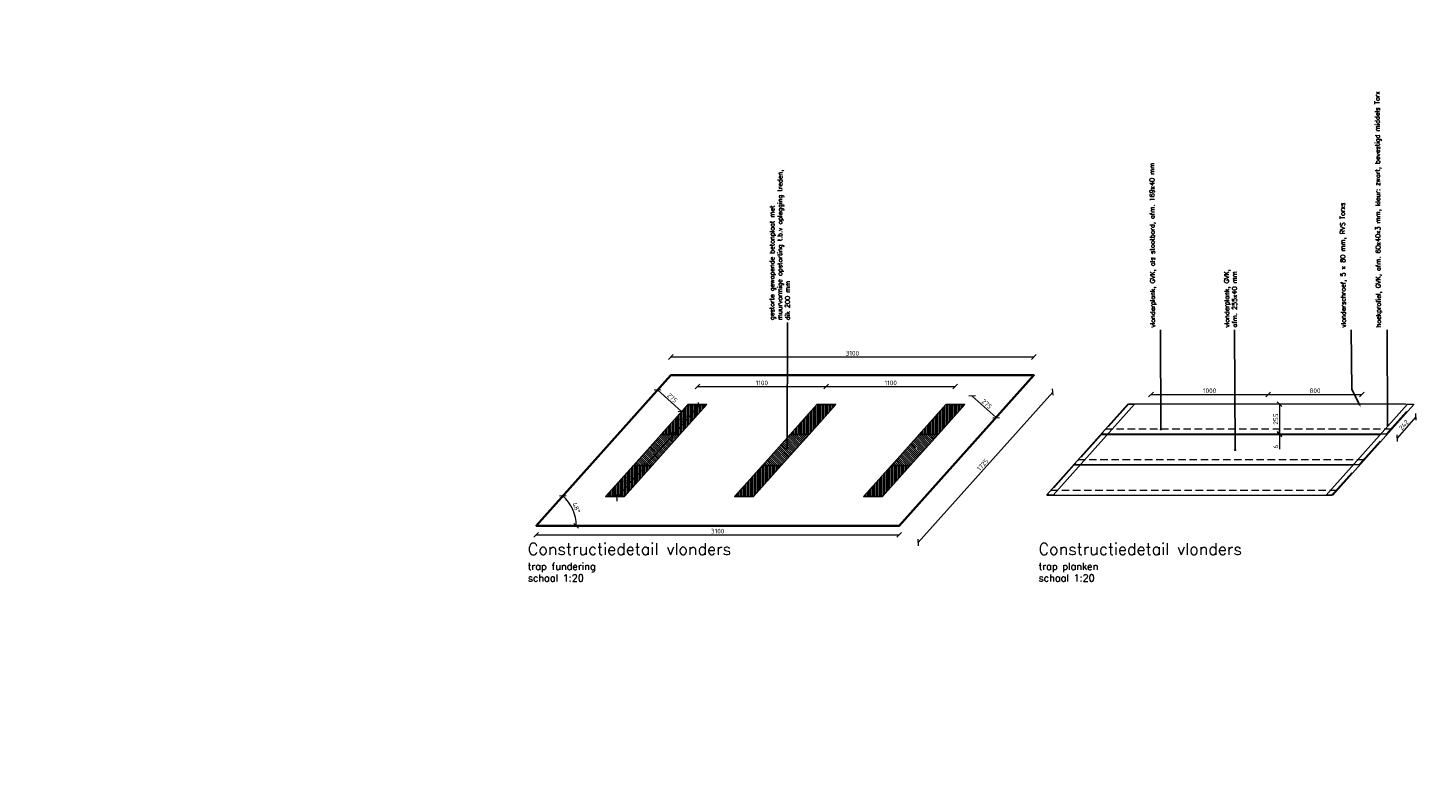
# Model space of a CAD drawing. Header units: metres. Extents: x -95462 to 707558, y 0 to 358316.
# Tile 25 of 50: x 194331 to 206184, y 213623 to 220073. Entities that reach past the tile are written whole.
import ezdxf
from ezdxf import colors
from ezdxf.entities.mleader import LeaderData, LeaderLine
from ezdxf.math import Vec2, Vec3

# ---------------------------------------------------------------- set-up
doc = ezdxf.new("R2010")
doc.units = ezdxf.units.M
doc.header["$LTSCALE"] = 20
doc.linetypes.add('HIDDEN2', pattern=[4.7625, 3.175, -1.5875])
for name, color, linetype, lineweight in [('B-WE-VH-VERHARDING_HALFVERHARDING-G', 253, 'Continuous', 18), ('N-WE-BC-BETONVORM_OPLEGGING-G', 3, 'Continuous', 25), ('N-WE-BC-BETONVORM_VLOERPLAAT-G', 50, 'Continuous', 35), ('N-WE-HC-HOUTVORM-G', 30, 'Continuous', 18), ('X-XX-AL-AANPIJLING-M', 7, 'Continuous', 18), ('X-XX-AL-M', 7, 'Continuous', 18)]:
    doc.layers.add(name, color=color, linetype=linetype, lineweight=lineweight)
doc.layers.add('tt00_tekst', color=7, linetype='Continuous')
doc.styles.add('NLCS-ISO', font='NLCS-ISO.ttf')
doc.styles.add('ROMANS', font='romans.shx')
doc.dimstyles.new('NLCS RODOR-DIM-020mm', dxfattribs={"dimscale": 20, "dimtxt": 2, "dimasz": 2, "dimexe": 1.25, "dimexo": 0.625, "dimtad": 1, "dimdec": 0, "dimzin": 1, "dimdsep": 46, "dimtxsty": 'NLCS-ISO', "dimblk": 'OBLIQUE', "dimcen": 0, "dimse1": 1, "dimse2": 1, "dimclrd": 256, "dimclre": 1, "dimclrt": 256, "dimadec": 0, "dimazin": 0, "dimtfac": 1, "dimtdec": 0, "dimtmove": 0, "dimatfit": 0, "dimfxl": 1, "dimtolj": 1, "dimtzin": 0, "dimlwd": -1, "dimlwe": -1, "dimarcsym": 0})
doc.dimstyles.new('NLCS RODOR-DIM-020mm$0', dxfattribs={"dimscale": 20, "dimtxt": 2, "dimasz": 2, "dimexe": 1.25, "dimexo": 0.625, "dimtad": 1, "dimdec": 0, "dimzin": 1, "dimdsep": 46, "dimtxsty": 'NLCS-ISO', "dimblk": 'OBLIQUE', "dimcen": 0, "dimse1": 1, "dimse2": 1, "dimclrd": 256, "dimclre": 1, "dimclrt": 256, "dimadec": 0, "dimazin": 0, "dimtfac": 1, "dimtdec": 0, "dimtmove": 0, "dimatfit": 0, "dimfxl": 1, "dimtolj": 1, "dimtzin": 0, "dimlwd": -1, "dimlwe": -1, "dimarcsym": 0})
pattern_1 = [(90, (0, 0), (-12.5, 0), [])]
pattern_2 = [(135, (0, 0), (-8.83883476, -8.83883476), [])]
pattern_3 = [(90, (1101.306, 0), (-12.5, 0), [])]

# ---------------------------------------------------------------- blocks, each defined once
blk = doc.blocks.new('_Oblique')
at = {"color": 0, "linetype": 'ByBlock', "lineweight": -2}
blk.add_line((-0.5, -0.5), (0.5, 0.5), dxfattribs=at)
blk = doc.blocks.new('*D417')
at = {"layer": 'Defpoints', "color": 0, "transparency": 16777216}
for p in [(198672, 215821), (201771, 215821), (201771, 215743)]:
    blk.add_point(p, dxfattribs=at)
at = {"layer": 'X-XX-AL-M', "transparency": 16777216}
blk.add_line((198672, 215743), (201771, 215743), dxfattribs=at)
at = {"layer": 'X-XX-AL-M', "transparency": 16777216, "xscale": 40, "yscale": 40, "zscale": 40, "rotation": 180}
blk.add_blockref('_Oblique', (198672, 215743), dxfattribs=at)
at = {"layer": 'X-XX-AL-M', "transparency": 16777216, "xscale": 40, "yscale": 40, "zscale": 40}
blk.add_blockref('_Oblique', (201771, 215743), dxfattribs=at)
at = {"layer": 'X-XX-AL-M', "transparency": 16777216, "insert": (200221, 215775), "char_height": 40, "attachment_point": 5, "style": 'NLCS-ISO'}
blk.add_mtext('\\A1;3100', dxfattribs=at)
blk = doc.blocks.new('*D418')
at = {"layer": 'Defpoints', "color": 0, "transparency": 16777216}
for p in [(202921, 217262), (199821, 217106), (202921, 217106)]:
    blk.add_point(p, dxfattribs=at)
at = {"layer": 'X-XX-AL-M', "transparency": 16777216}
blk.add_line((199821, 217262), (202921, 217262), dxfattribs=at)
at = {"layer": 'X-XX-AL-M', "transparency": 16777216, "xscale": 40, "yscale": 40, "zscale": 40, "rotation": 180}
blk.add_blockref('_Oblique', (199821, 217262), dxfattribs=at)
at = {"layer": 'X-XX-AL-M', "transparency": 16777216, "xscale": 40, "yscale": 40, "zscale": 40}
blk.add_blockref('_Oblique', (202921, 217262), dxfattribs=at)
at = {"layer": 'X-XX-AL-M', "transparency": 16777216, "insert": (201371, 217294), "char_height": 40, "attachment_point": 5, "style": 'NLCS-ISO'}
blk.add_mtext('\\A1;3100', dxfattribs=at)
blk = doc.blocks.new('*D419')
at = {"layer": 'Defpoints', "color": 0, "transparency": 16777216}
for p in [(199821, 217106), (199001, 215916), (198672, 215821), (198672, 215821), (201771, 215821)]:
    blk.add_point(p, dxfattribs=at)
at = {"layer": 'X-XX-AL-M', "transparency": 16777216}
blk.add_arc((198672, 215821), 342, 0, 48.1908, dxfattribs=at)
at = {"layer": 'X-XX-AL-M', "transparency": 16777216, "xscale": 40, "yscale": 40, "zscale": 40}
for p, rotation in [((198900, 216076), 138.190810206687), ((199014, 215821), 270.0000000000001)]:
    blk.add_blockref('_Oblique', p, dxfattribs=dict(at, rotation=rotation))
at = {"layer": 'X-XX-AL-M', "transparency": 16777216, "insert": (199014, 215974), "char_height": 40, "attachment_point": 5, "rotation": 294.0954, "style": 'NLCS-ISO'}
blk.add_mtext('\\A1;48°', dxfattribs=at)
blk = doc.blocks.new('*D420')
at = {"layer": 'Defpoints', "color": 0, "transparency": 16777216}
for p in [(201148, 217009), (200048, 216856), (201148, 216856)]:
    blk.add_point(p, dxfattribs=at)
at = {"layer": 'X-XX-AL-M', "transparency": 16777216}
blk.add_line((200048, 217009), (201148, 217009), dxfattribs=at)
at = {"layer": 'X-XX-AL-M', "transparency": 16777216, "xscale": 40, "yscale": 40, "zscale": 40, "rotation": 180}
blk.add_blockref('_Oblique', (200048, 217009), dxfattribs=at)
at = {"layer": 'X-XX-AL-M', "transparency": 16777216, "xscale": 40, "yscale": 40, "zscale": 40}
blk.add_blockref('_Oblique', (201148, 217009), dxfattribs=at)
at = {"layer": 'X-XX-AL-M', "transparency": 16777216, "insert": (200598, 217041), "char_height": 40, "attachment_point": 5, "style": 'NLCS-ISO'}
blk.add_mtext('\\A1;1100', dxfattribs=at)
blk = doc.blocks.new('*D421')
at = {"layer": 'Defpoints', "color": 0, "transparency": 16777216}
for p in [(202248, 217009), (201148, 216856), (202248, 216856)]:
    blk.add_point(p, dxfattribs=at)
at = {"layer": 'X-XX-AL-M', "transparency": 16777216}
blk.add_line((201148, 217009), (202248, 217009), dxfattribs=at)
at = {"layer": 'X-XX-AL-M', "transparency": 16777216, "xscale": 40, "yscale": 40, "zscale": 40, "rotation": 180}
blk.add_blockref('_Oblique', (201148, 217009), dxfattribs=at)
at = {"layer": 'X-XX-AL-M', "transparency": 16777216, "xscale": 40, "yscale": 40, "zscale": 40}
blk.add_blockref('_Oblique', (202248, 217009), dxfattribs=at)
at = {"layer": 'X-XX-AL-M', "transparency": 16777216, "insert": (201698, 217041), "char_height": 40, "attachment_point": 5, "style": 'NLCS-ISO'}
blk.add_mtext('\\A1;1100', dxfattribs=at)
blk = doc.blocks.new('*D422')
at = {"layer": 'Defpoints', "color": 0, "transparency": 16777216}
for p in [(202330, 216856), (202535, 216674), (202599, 216745)]:
    blk.add_point(p, dxfattribs=at)
at = {"layer": 'X-XX-AL-M', "transparency": 16777216}
blk.add_line((202394, 216928), (202599, 216745), dxfattribs=at)
at = {"layer": 'X-XX-AL-M', "transparency": 16777216, "xscale": 40, "yscale": 40, "zscale": 40}
for p, rotation in [((202394, 216928), 138.3188576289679), ((202599, 216745), 318.318857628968)]:
    blk.add_blockref('_Oblique', p, dxfattribs=dict(at, rotation=rotation))
at = {"layer": 'X-XX-AL-M', "transparency": 16777216, "insert": (202518, 216861), "char_height": 40, "attachment_point": 5, "rotation": 318.3189, "style": 'NLCS-ISO'}
blk.add_mtext('\\A1;275', dxfattribs=at)
blk = doc.blocks.new('*D423')
at = {"layer": 'Defpoints', "color": 0, "transparency": 16777216}
for p in [(199761, 217040), (199708, 216981), (199966, 216856)]:
    blk.add_point(p, dxfattribs=at)
at = {"layer": 'X-XX-AL-M', "transparency": 16777216}
blk.add_line((199913, 216797), (199708, 216981), dxfattribs=at)
at = {"layer": 'X-XX-AL-M', "transparency": 16777216, "xscale": 40, "yscale": 40, "zscale": 40}
for p, rotation in [((199708, 216981), 138.19081020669), ((199913, 216797), 318.19081020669)]:
    blk.add_blockref('_Oblique', p, dxfattribs=dict(at, rotation=rotation))
at = {"layer": 'X-XX-AL-M', "transparency": 16777216, "insert": (199833, 216913), "char_height": 40, "attachment_point": 5, "rotation": 318.1908, "style": 'NLCS-ISO'}
blk.add_mtext('\\A1;275', dxfattribs=at)
blk = doc.blocks.new('*D424')
at = {"layer": 'Defpoints', "color": 0, "transparency": 16777216}
for p in [(199819, 216601), (199832, 216590), (199582, 216336)]:
    blk.add_point(p, dxfattribs=at)
at = {"layer": 'X-XX-AL-M', "transparency": 16777216}
blk.add_line((199595, 216325), (199832, 216590), dxfattribs=at)
at = {"layer": 'X-XX-AL-M', "transparency": 16777216, "xscale": 40, "yscale": 40, "zscale": 40}
for p, rotation in [((199832, 216590), 48.19418118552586), ((199595, 216325), 228.1941811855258)]:
    blk.add_blockref('_Oblique', p, dxfattribs=dict(at, rotation=rotation))
at = {"layer": 'X-XX-AL-M', "transparency": 16777216, "insert": (199689, 216479), "char_height": 40, "attachment_point": 5, "rotation": 48.1942, "style": 'NLCS-ISO'}
blk.add_mtext('\\A1;356', dxfattribs=at)
blk = doc.blocks.new('*D425')
at = {"layer": 'Defpoints', "color": 0, "transparency": 16777216}
for p in [(200047, 216856), (200060, 216845), (199819, 216601)]:
    blk.add_point(p, dxfattribs=at)
at = {"layer": 'X-XX-AL-M', "transparency": 16777216}
blk.add_line((199832, 216590), (200060, 216845), dxfattribs=at)
at = {"layer": 'X-XX-AL-M', "transparency": 16777216, "xscale": 40, "yscale": 40, "zscale": 40}
for p, rotation in [((200060, 216845), 48.19418118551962), ((199832, 216590), 228.1941811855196)]:
    blk.add_blockref('_Oblique', p, dxfattribs=dict(at, rotation=rotation))
at = {"layer": 'X-XX-AL-M', "transparency": 16777216, "insert": (199922, 216739), "char_height": 40, "attachment_point": 5, "rotation": 48.1942, "style": 'NLCS-ISO'}
blk.add_mtext('\\A1;342', dxfattribs=at)
blk = doc.blocks.new('*D426')
at = {"layer": 'Defpoints', "color": 0, "transparency": 16777216}
for p in [(199582, 216336), (199595, 216325), (199345, 216071)]:
    blk.add_point(p, dxfattribs=at)
at = {"layer": 'X-XX-AL-M', "transparency": 16777216}
blk.add_line((199358, 216060), (199595, 216325), dxfattribs=at)
at = {"layer": 'X-XX-AL-M', "transparency": 16777216, "xscale": 40, "yscale": 40, "zscale": 40}
for p, rotation in [((199595, 216325), 48.194181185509), ((199358, 216060), 228.194181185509)]:
    blk.add_blockref('_Oblique', p, dxfattribs=dict(at, rotation=rotation))
at = {"layer": 'X-XX-AL-M', "transparency": 16777216, "insert": (199452, 216214), "char_height": 40, "attachment_point": 5, "rotation": 48.1942, "style": 'NLCS-ISO'}
blk.add_mtext('\\A1;356', dxfattribs=at)
blk = doc.blocks.new('_Dot')
at = {"color": 0, "linetype": 'ByBlock', "lineweight": -2}
blk.add_line((-0.5, 0), (-1, 0), dxfattribs=at)
at = {"color": 0, "linetype": 'ByBlock', "const_width": 0.5}
blk.add_lwpolyline([(-0.25, 0, 1), (0.25, 0, 1)], format="xyb", close=True, dxfattribs=at)
blk = doc.blocks.new('*D427')
at = {"layer": 'Defpoints', "color": 0, "transparency": 16777216}
for p in [(204920, 216942), (203920, 216831), (204920, 216832)]:
    blk.add_point(p, dxfattribs=at)
at = {"layer": 'X-XX-AL-M', "transparency": 16777216}
blk.add_line((203920, 216942), (204920, 216942), dxfattribs=at)
at = {"layer": 'X-XX-AL-M', "transparency": 16777216, "xscale": 40, "yscale": 40, "zscale": 40, "rotation": 180}
blk.add_blockref('_Oblique', (203920, 216942), dxfattribs=at)
at = {"layer": 'X-XX-AL-M', "transparency": 16777216, "xscale": 40, "yscale": 40, "zscale": 40}
blk.add_blockref('_Oblique', (204920, 216942), dxfattribs=at)
at = {"layer": 'X-XX-AL-M', "transparency": 16777216, "insert": (204420, 216974), "char_height": 40, "attachment_point": 5, "style": 'NLCS-ISO'}
blk.add_mtext('\\A1;1000', dxfattribs=at)
blk = doc.blocks.new('*D428')
at = {"layer": 'Defpoints', "color": 0, "transparency": 16777216}
for p in [(205720, 216942), (204920, 216832), (205720, 216832)]:
    blk.add_point(p, dxfattribs=at)
at = {"layer": 'X-XX-AL-M', "transparency": 16777216}
blk.add_line((204920, 216942), (205720, 216942), dxfattribs=at)
at = {"layer": 'X-XX-AL-M', "transparency": 16777216, "xscale": 40, "yscale": 40, "zscale": 40, "rotation": 180}
blk.add_blockref('_Oblique', (204920, 216942), dxfattribs=at)
at = {"layer": 'X-XX-AL-M', "transparency": 16777216, "xscale": 40, "yscale": 40, "zscale": 40}
blk.add_blockref('_Oblique', (205720, 216942), dxfattribs=at)
at = {"layer": 'X-XX-AL-M', "transparency": 16777216, "insert": (205320, 216974), "char_height": 40, "attachment_point": 5, "style": 'NLCS-ISO'}
blk.add_mtext('\\A1;800', dxfattribs=at)
blk = doc.blocks.new('*D429')
at = {"layer": 'Defpoints', "color": 0, "transparency": 16777216}
for p in [(202921, 217107), (203082, 216963), (201771, 215821)]:
    blk.add_point(p, dxfattribs=at)
at = {"layer": 'X-XX-AL-M', "transparency": 16777216}
blk.add_line((201932, 215677), (203082, 216963), dxfattribs=at)
at = {"layer": 'X-XX-AL-M', "transparency": 16777216, "xscale": 40, "yscale": 40, "zscale": 40}
for p, rotation in [((203082, 216963), 48.20183897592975), ((201932, 215677), 228.2018389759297)]:
    blk.add_blockref('_Oblique', p, dxfattribs=dict(at, rotation=rotation))
at = {"layer": 'X-XX-AL-M', "transparency": 16777216, "insert": (202483, 216342), "char_height": 40, "attachment_point": 5, "rotation": 48.2018, "style": 'NLCS-ISO'}
blk.add_mtext('\\A1;1725', dxfattribs=at)
blk = doc.blocks.new('*D430')
at = {"layer": 'Defpoints', "color": 0, "transparency": 16777216}
for p in [(204944, 216860), (204944, 216605), (205017, 216605)]:
    blk.add_point(p, dxfattribs=at)
at = {"layer": 'X-XX-AL-M', "transparency": 16777216}
blk.add_line((205017, 216860), (205017, 216605), dxfattribs=at)
at = {"layer": 'X-XX-AL-M', "transparency": 16777216, "xscale": 40, "yscale": 40, "zscale": 40}
for p, rotation in [((205017, 216860), 89.99988004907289), ((205017, 216605), 269.9998800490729)]:
    blk.add_blockref('_Oblique', p, dxfattribs=dict(at, rotation=rotation))
at = {"layer": 'X-XX-AL-M', "transparency": 16777216, "insert": (204985, 216732), "char_height": 40, "attachment_point": 5, "rotation": 89.9999, "style": 'NLCS-ISO'}
blk.add_mtext('\\A1;255', dxfattribs=at)
blk = doc.blocks.new('*D431')
at = {"layer": 'Defpoints', "color": 0, "transparency": 16777216}
for p in [(204716, 216605), (204716, 216599), (205017, 216599)]:
    blk.add_point(p, dxfattribs=at)
at = {"layer": 'X-XX-AL-M', "transparency": 16777216}
for p, q in [((205017, 216605), (205017, 216645)), ((205017, 216605), (205017, 216599)), ((205017, 216599), (205017, 216474))]:
    blk.add_line(p, q, dxfattribs=at)
at = {"layer": 'X-XX-AL-M', "transparency": 16777216, "xscale": 40, "yscale": 40, "zscale": 40}
for p, rotation in [((205017, 216605), 269.9999392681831), ((205017, 216599), 89.99993926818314)]:
    blk.add_blockref('_Oblique', p, dxfattribs=dict(at, rotation=rotation))
at = {"layer": 'X-XX-AL-M', "transparency": 16777216, "insert": (204985, 216496), "char_height": 40, "attachment_point": 5, "rotation": 89.9999, "style": 'NLCS-ISO'}
blk.add_mtext('\\A1;6', dxfattribs=at)
blk = doc.blocks.new('*D432')
at = {"layer": 'Defpoints', "color": 0, "transparency": 16777216}
for p in [(206102, 216822), (205941, 216642), (206021, 216570)]:
    blk.add_point(p, dxfattribs=at)
at = {"layer": 'X-XX-AL-M', "transparency": 16777216}
blk.add_line((206182, 216751), (206021, 216570), dxfattribs=at)
at = {"layer": 'X-XX-AL-M', "transparency": 16777216, "xscale": 40, "yscale": 40, "zscale": 40}
for p, rotation in [((206182, 216751), 48.19383273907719), ((206021, 216570), 228.1938327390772)]:
    blk.add_blockref('_Oblique', p, dxfattribs=dict(at, rotation=rotation))
at = {"layer": 'X-XX-AL-M', "transparency": 16777216, "insert": (206078, 216682), "char_height": 40, "attachment_point": 5, "rotation": 48.1938, "style": 'NLCS-ISO'}
blk.add_mtext('\\A1;242', dxfattribs=at)

msp = doc.modelspace()

# ---------------------------------------------------------------- hatches: boundary and pattern name
at = {"layer": 'N-WE-BC-BETONVORM_OPLEGGING-G', "lineweight": 9}
h = msp.add_hatch(dxfattribs=at)
h.set_pattern_fill('ANSI31', color=11, scale=100, angle=45)
h.set_pattern_definition(pattern_1)
h.paths.add_polyline_path([(200127.226, 216856.335), (199966.24, 216856.335), (199738.198, 216601.335), (199899.183, 216601.335)])
h.paths.add_polyline_path([(199919.87, 216667.875), (199991.864, 216748.379), (199920.305, 216812.374), (199848.311, 216731.87)], flags=24)
h = msp.add_hatch(dxfattribs=at)
h.set_pattern_fill('ANSI31', color=11, scale=100, angle=45)
h.set_pattern_definition(pattern_1)
h.paths.add_polyline_path([(201228.537, 216856.34), (201067.551, 216856.339), (200839.508, 216601.34), (201000.494, 216601.34)])
h = msp.add_hatch(dxfattribs=at)
h.set_pattern_fill('ANSI31', color=11, scale=100, angle=45)
h.set_pattern_definition(pattern_3)
h.paths.add_polyline_path([(202329.843, 216856.34), (202168.857, 216856.339), (201940.814, 216601.34), (202101.8, 216601.34)])
h = msp.add_hatch(dxfattribs=at)
h.set_pattern_fill('ANSI31', color=11, scale=100, angle=90)
h.set_pattern_definition(pattern_2)
h.paths.add_polyline_path([(199899.183, 216601.335), (199738.198, 216601.335), (199501.212, 216336.335), (199662.197, 216336.335)])
h.paths.add_polyline_path([(199688.689, 216409.366), (199758.016, 216486.889), (199686.457, 216550.883), (199617.13, 216473.361)], flags=24)
h = msp.add_hatch(dxfattribs=at)
h.set_pattern_fill('ANSI31', color=11, scale=100, angle=90)
h.set_pattern_definition(pattern_2)
h.paths.add_polyline_path([(201000.494, 216601.34), (200839.508, 216601.34), (200602.522, 216336.34), (200763.508, 216336.34)])
h.paths.add_polyline_path([(200814.087, 216477.698, -1), (200814.111, 216487.698, -1)], flags=16)
h = msp.add_hatch(dxfattribs=at)
h.set_pattern_fill('ANSI31', color=11, scale=100, angle=90)
h.set_pattern_definition([(135, (1101.306, 0), (-8.83883476, -8.83883476), [])])
h.paths.add_polyline_path([(202101.8, 216601.34), (201940.814, 216601.34), (201703.828, 216336.34), (201864.814, 216336.34)])
h.paths.add_polyline_path([(201915.393, 216477.698, -1), (201915.417, 216487.698, -1)], flags=16)
h = msp.add_hatch(dxfattribs=at)
h.set_pattern_fill('ANSI31', color=11, scale=100, angle=45)
h.set_pattern_definition(pattern_1)
h.paths.add_polyline_path([(199662.197, 216336.335), (199501.212, 216336.335), (199264.226, 216071.335), (199425.212, 216071.335)])
h.paths.add_polyline_path([(199451.703, 216144.366), (199521.031, 216221.889), (199449.471, 216285.883), (199380.144, 216208.361)], flags=24)
h = msp.add_hatch(dxfattribs=at)
h.set_pattern_fill('ANSI31', color=11, scale=100, angle=45)
h.set_pattern_definition(pattern_1)
h.paths.add_polyline_path([(200763.508, 216336.34), (200602.522, 216336.34), (200365.537, 216071.34), (200526.522, 216071.34)])
h = msp.add_hatch(dxfattribs=at)
h.set_pattern_fill('ANSI31', color=11, scale=100, angle=45)
h.set_pattern_definition(pattern_3)
h.paths.add_polyline_path([(201864.814, 216336.34), (201703.828, 216336.34), (201466.843, 216071.34), (201627.828, 216071.34)])

# ---------------------------------------------------------------- linework, layer by layer
at = {"layer": 'B-WE-VH-VERHARDING_HALFVERHARDING-G'}
msp.add_lwpolyline([(203821.467, 216860.678, -0.000097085), (203820.73, 216859.678)], format="xyb", dxfattribs=at)
at = {"layer": 'N-WE-BC-BETONVORM_OPLEGGING-G', "flags": 128}
for points in [[(199966.24, 216856.335), (199738.198, 216601.335), (199899.183, 216601.335), (200127.226, 216856.335)], [(201067.551, 216856.339), (200839.508, 216601.34), (201000.494, 216601.34), (201228.537, 216856.34)], [(202168.857, 216856.339), (201940.814, 216601.34), (202101.8, 216601.34), (202329.843, 216856.34)], [(199738.198, 216601.335), (199501.212, 216336.335), (199662.197, 216336.335), (199899.183, 216601.335)], [(200839.508, 216601.34), (200602.522, 216336.34), (200763.508, 216336.34), (201000.494, 216601.34)], [(201940.814, 216601.34), (201703.828, 216336.339), (201864.814, 216336.34), (202101.8, 216601.34)], [(199501.212, 216336.335), (199264.226, 216071.335), (199425.212, 216071.335), (199662.197, 216336.335)], [(200602.522, 216336.34), (200365.537, 216071.34), (200526.522, 216071.34), (200763.508, 216336.34)], [(201703.828, 216336.339), (201466.843, 216071.34), (201627.828, 216071.34), (201864.814, 216336.34)]]:
    msp.add_lwpolyline(points, close=True, dxfattribs=at)
at = {"layer": 'N-WE-BC-BETONVORM_VLOERPLAAT-G', "flags": 128}
msp.add_lwpolyline([(199820.9, 217106.34), (198671.606, 215821.34), (201771.157, 215821.34), (202920.9, 217106.34)], close=True, dxfattribs=at)
at = {"layer": 'N-WE-HC-HOUTVORM-G', "ltscale": 5, "flags": 128}
for points in [[(203721.605, 216859.678), (203721.605, 216859.678), (203778.683, 216859.678), (203083.796, 216082.675), (203026.717, 216082.675), (203026.717, 216082.675)], [(206108.675, 216859.419), (206159.049, 216859.673), (206162.776, 216856.34), (205470.873, 216082.675), (205414.019, 216082.675)]]:
    msp.add_lwpolyline(points, close=True, dxfattribs=at)
at = {"layer": 'N-WE-HC-HOUTVORM-G', "linetype": 'HIDDEN2', "ltscale": 5, "flags": 128}
for points in [[(203788.683, 216859.678), (203728.373, 216859.678), (203500.333, 216604.678)], [(205870.627, 216604.673), (205930.998, 216604.673), (206159.049, 216859.673), (206098.678, 216859.673)], [(203555.266, 216598.678), (203494.936, 216598.678), (203266.863, 216343.675)], [(203500.333, 216604.678), (205930.998, 216604.673)], [(203500.333, 216604.678), (203560.632, 216604.678)], [(205646.61, 216343.675), (205697.583, 216343.675), (205925.634, 216598.676), (205870.627, 216598.676)], [(203321.847, 216337.675), (203261.496, 216337.675), (203033.426, 216082.675)], [(203266.863, 216343.675), (203327.213, 216343.675)], [(205403.795, 216082.675), (205464.166, 216082.675), (205692.217, 216337.675), (205631.846, 216337.675)]]:
    msp.add_lwpolyline(points, dxfattribs=at)
at = {"layer": 'N-WE-HC-HOUTVORM-G', "ltscale": 5, "flags": 128}
for points in [[(206098.678, 216859.673), (203788.683, 216859.678)], [(205870.627, 216598.676), (203555.266, 216598.678)], [(203560.632, 216604.678), (205870.627, 216604.673)], [(205631.846, 216337.675), (203321.847, 216337.675)], [(203327.213, 216343.675), (205646.61, 216343.675)], [(203033.426, 216082.675), (205403.795, 216082.675)]]:
    msp.add_lwpolyline(points, dxfattribs=at)
at = {"layer": 'N-WE-HC-HOUTVORM-G', "linetype": 'HIDDEN2', "flags": 128}
for points in [[(203500.333, 216604.676), (205931, 216604.676), (205966.773, 216644.676), (203536.102, 216644.676)], [(203266.863, 216343.675), (205697.53, 216343.675), (205733.302, 216383.675), (203302.632, 216383.675)], [(203033.433, 216082.675), (205464.099, 216082.675), (205499.872, 216122.675), (203069.201, 216122.675)]]:
    msp.add_lwpolyline(points, close=True, dxfattribs=at)

# ---------------------------------------------------------------- texts
at = {"layer": 'tt00_tekst', "char_height": 100, "width": 2275.56527, "attachment_point": 1, "style": 'ROMANS'}
for s, insert in [('{\\C4;Constructiedetail vlonders\\P\\H0.6x;\\C3;trap fundering\\Pschaal 1:20}', (198600.073, 215671.653)), ('{\\C4;Constructiedetail vlonders\\P\\H0.6x;\\C3;trap planken\\Pschaal 1:20}', (202960.314, 215671.653))]:
    msp.add_mtext(s, dxfattribs=dict(at, insert=insert))

# ---------------------------------------------------------------- dimensions: what is measured, and where the dimension line sits
at = {"layer": 'X-XX-AL-M'}
for base, p1, p2, picture, middle in [((202920.9, 217261.7), (199820.9, 217106.34), (202920.9, 217106.34), '*D418', (201370.9, 217294.2)), ((204920.347, 216941.559), (203920.347, 216831.496), (204920.347, 216831.675), '*D427', (204420.347, 216974.059)), ((205720.347, 216941.559), (204920.347, 216831.675), (205720.347, 216831.675), '*D428', (205320.347, 216974.059)), ((201771.157, 215742.977), (198671.606, 215821.34), (201771.157, 215821.34), '*D417', (200221.382, 215775.477))]:
    dim = msp.add_linear_dim(base=base, p1=p1, p2=p2, dimstyle='NLCS RODOR-DIM-020mm$0', dxfattribs=at)
    dim.commit()
    dim.dimension.update_dxf_attribs({"geometry": picture, "text_midpoint": middle})
dim = msp.add_angular_dim_2l(base=(199000.536, 215916.054), line1=((198671.606, 215821.34), (201771.157, 215821.34)), line2=((199820.9, 217106.34), (198671.606, 215821.34)), dimstyle='NLCS RODOR-DIM-020mm', dxfattribs=at)
dim.commit()
dim.dimension.update_dxf_attribs({"geometry": '*D419', "text_midpoint": (199013.744, 215974.352)})
for p1, p2, distance, picture, middle in [((199966.24, 216856.335), (199761.265, 217039.663), 79.36, '*D423', (199832.513, 216913.071)), ((200047.733, 216856.335), (201148.044, 216856.335), 152.54, '*D420', (200597.888, 217041.375)), ((201148.044, 216856.335), (202248.354, 216856.335), 152.54, '*D421', (201698.199, 217041.375)), ((201771.157, 215821.34), (202920.9, 217107.34), -215.845, '*D429', (202482.712, 216342.139)), ((202329.843, 216856.34), (202534.874, 216673.784), 95.771, '*D422', (202517.657, 216860.862)), ((199818.69, 216601.335), (200046.733, 216856.335), -17.564, '*D425', (199921.578, 216738.791)), ((204943.681, 216859.675), (204943.68, 216604.675), 73.524, '*D430', (204984.705, 216732.175)), ((206102.275, 216822.408), (205940.891, 216641.948), 107.625, '*D432', (206077.582, 216682.099)), ((199581.704, 216336.335), (199818.69, 216601.335), -17.564, '*D424', (199689.064, 216478.791)), ((204715.667, 216604.676), (204715.667, 216598.677), 301.538, '*D431', (204984.704, 216496.177)), ((199344.719, 216071.335), (199581.704, 216336.335), -17.564, '*D426', (199452.078, 216213.791))]:
    dim = msp.add_aligned_dim(p1=p1, p2=p2, distance=distance, dimstyle='NLCS RODOR-DIM-020mm$0', dxfattribs=at)
    dim.commit()
    dim.dimension.update_dxf_attribs({"geometry": picture, "text_midpoint": middle})

# ---------------------------------------------------------------- leaders
ml = msp.add_multileader_mtext('Standard')
ml.set_content('betonnen landhoofd type 2 bestaande uit:\\P\\pxi-3,l4,t4;-^Ivloerplaat dik 200 mm\\P-^Izijwanden breed 120 mm\\P-^Ikopwand dik 150 mm\\P-^Iopstorting breed 200 mm t.b.v. oplegging', color=2, style='ROMANS')
ml.set_leader_properties(color=1)
ml.build(insert=Vec2(0, 0))
ml.multileader.update_dxf_attribs({"has_dogleg": 0, "text_left_attachment_type": 3, "text_right_attachment_type": 3, "dogleg_length": 0.36, "arrow_head_size": 50, "scale": 50})
ctx = ml.context
ctx.base_point, ctx.scale, ctx.char_height, ctx.arrow_head_size, ctx.landing_gap_size, ctx.plane_origin, ctx.plane_x_axis, ctx.plane_y_axis = Vec3(197142.035, 90639.255), 50, 100, 50, 50, Vec3(197413.325, 89540.24), Vec3(0, 1), Vec3(-1, 0)
ctx.left_attachment, ctx.right_attachment = 3, 3
notes = []
notes.append((ctx, [(0, (1, 1, 0), (197142.035, 90621.255), (0, 1), 18, [(0, [(195937.352, 90179.364), (197145.917, 90286.002)], 0, [])])]))
ctx.mtext.insert, ctx.mtext.text_direction, ctx.mtext.rotation, ctx.mtext.width, ctx.mtext.flow_direction = Vec3(196241.54, 90679.363), Vec3(-0.010987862, 0.999939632), 1.58178441, 3476.77136, 5
at = {"layer": 'X-XX-AL-AANPIJLING-M'}
ml = msp.add_multileader_mtext('Standard', dxfattribs=at)
ml.set_content('gestorte gewapende betonplaat met \\Pmuurvormige opstorting t.b.v oplegging treden, \\Pdik 200 mm', color=2, style='ROMANS')
ml.set_leader_properties(color=1)
ml.set_arrow_properties(name='DOT')
ml.build(insert=Vec2(0, 0))
ml.multileader.update_dxf_attribs({"has_dogleg": 0, "text_left_attachment_type": 3, "text_right_attachment_type": 3, "dogleg_length": 0.36, "arrow_head_size": 20, "scale": 20})
ctx = ml.context
ctx.base_point, ctx.scale, ctx.char_height, ctx.arrow_head_size, ctx.landing_gap_size, ctx.plane_origin = Vec3(200816.65, 217557.465), 20, 40, 20, 20, Vec3(200814.099, 216827.228)
ctx.left_attachment, ctx.right_attachment = 3, 3
notes.append((ctx, [(0, (1, 1, 0), (200809.45, 217557.465), (1, 0), 7.2, [(0, [(200814.099, 216482.698)], 0, [])])]))
ctx.mtext.insert, ctx.mtext.text_direction, ctx.mtext.rotation, ctx.mtext.width, ctx.mtext.flow_direction = Vec3(200663.365, 217577.828), Vec3(0.002373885, 0.999997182), 1.568422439, 1930.25902, 5
ml = msp.add_multileader_mtext('Standard', dxfattribs=at)
ml.set_content('vlonderplank, GVK, als stootbord, afm. 169x40 mm', color=2, style='ROMANS')
ml.set_leader_properties(color=1)
ml.set_arrow_properties(name='DOT')
ml.build(insert=Vec2(0, 0))
ml.multileader.update_dxf_attribs({"has_dogleg": 0, "text_left_attachment_type": 3, "text_right_attachment_type": 3, "dogleg_length": 0.36, "arrow_head_size": 20, "scale": 20})
ctx = ml.context
ctx.base_point, ctx.scale, ctx.char_height, ctx.arrow_head_size, ctx.landing_gap_size, ctx.plane_origin, ctx.plane_x_axis, ctx.plane_y_axis = Vec3(204000.964, 217494.554), 20, 40, 20, 20, Vec3(204005.612, 216913.628), Vec3(0, 1), Vec3(-1, 0)
ctx.left_attachment, ctx.right_attachment = 3, 3
notes.append((ctx, [(0, (1, 1, 0), (204000.964, 217487.354), (0, 1), 7.2, [(0, [(204004.814, 216644.676)], 0, [])])]))
ctx.mtext.insert, ctx.mtext.text_direction, ctx.mtext.rotation, ctx.mtext.width, ctx.mtext.defined_height, ctx.mtext.flow_direction = Vec3(203914.207, 217514.161), Vec3(-0.004529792, 0.99998974), 1.575326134, 1270.16927, 175.621, 5
ml = msp.add_multileader_mtext('Standard', dxfattribs=at)
ml.set_content('hoekprofiel, GVK, afm. 60x40x3 mm, kleur: zwart, bevestigd middels Torx', color=2, style='ROMANS')
ml.set_leader_properties(color=1)
ml.set_arrow_properties(name='DOT')
ml.build(insert=Vec2(0, 0))
ml.multileader.update_dxf_attribs({"has_dogleg": 0, "text_left_attachment_type": 3, "text_right_attachment_type": 3, "dogleg_length": 0.36, "arrow_head_size": 20, "scale": 20})
ctx = ml.context
ctx.base_point, ctx.scale, ctx.char_height, ctx.arrow_head_size, ctx.landing_gap_size, ctx.plane_origin, ctx.plane_x_axis, ctx.plane_y_axis = Vec3(205935.422, 217494.554), 20, 40, 20, 20, Vec3(205940.07, 216913.628), Vec3(0, 1), Vec3(-1, 0)
ctx.left_attachment, ctx.right_attachment = 3, 3
notes.append((ctx, [(0, (1, 1, 0), (205935.422, 217487.354), (0, 1), 7.2, [(0, [(205940.07, 216681.496)], 0, [])])]))
ctx.mtext.insert, ctx.mtext.text_direction, ctx.mtext.rotation, ctx.mtext.width, ctx.mtext.defined_height, ctx.mtext.flow_direction = Vec3(205841.975, 217514.02), Vec3(-0.005717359, 0.999983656), 1.576513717, 1175.35274, 116.37, 5
ml = msp.add_multileader_mtext('Standard', dxfattribs=at)
ml.set_content('vlonderschroef, 5 x 80 mm, RVS Torxs', color=2, style='ROMANS')
ml.set_leader_properties(color=1)
ml.build(insert=Vec2(0, 0))
ml.multileader.update_dxf_attribs({"has_dogleg": 0, "text_left_attachment_type": 3, "text_right_attachment_type": 3, "dogleg_length": 0.36, "arrow_head_size": 20, "scale": 20})
ctx = ml.context
ctx.base_point, ctx.scale, ctx.char_height, ctx.arrow_head_size, ctx.landing_gap_size, ctx.plane_origin, ctx.plane_x_axis, ctx.plane_y_axis = Vec3(205629.711, 217494.554), 20, 40, 20, 20, Vec3(205634.36, 216913.628), Vec3(0, 1), Vec3(-1, 0)
ctx.left_attachment, ctx.right_attachment = 3, 3
notes.append((ctx, [(0, (1, 1, 0), (205629.711, 217487.354), (0, 1), 7.2, [(0, [(205711.741, 216831.673), (205634.36, 216985.551)], 0, [])])]))
ctx.mtext.insert, ctx.mtext.text_direction, ctx.mtext.rotation, ctx.mtext.width, ctx.mtext.flow_direction = Vec3(205542.866, 217513.761), Vec3(-0.009132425, 0.999958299), 1.579928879, 981.09343, 5
ml = msp.add_multileader_mtext('Standard', dxfattribs=at)
ml.set_content('vlonderplank, GVK, \\Pafm. 255x40 mm', color=2, style='ROMANS')
ml.set_leader_properties(color=1)
ml.set_arrow_properties(name='DOT')
ml.build(insert=Vec2(0, 0))
ml.multileader.update_dxf_attribs({"has_dogleg": 0, "text_left_attachment_type": 3, "text_right_attachment_type": 3, "dogleg_length": 0.36, "arrow_head_size": 20, "scale": 20})
ctx = ml.context
ctx.base_point, ctx.scale, ctx.char_height, ctx.arrow_head_size, ctx.landing_gap_size, ctx.plane_origin, ctx.plane_x_axis, ctx.plane_y_axis = Vec3(204634.134, 217494.554), 20, 40, 20, 20, Vec3(204638.782, 216913.628), Vec3(0, 1), Vec3(-1, 0)
ctx.left_attachment, ctx.right_attachment = 3, 3
notes.append((ctx, [(0, (1, 1, 0), (204634.134, 217487.354), (0, 1), 7.2, [(0, [(204638.782, 216468.332)], 0, [])])]))
ctx.mtext.insert, ctx.mtext.text_direction, ctx.mtext.rotation, ctx.mtext.width, ctx.mtext.flow_direction = Vec3(204547.377, 217514.161), Vec3(-0.004529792, 0.99998974), 1.575326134, 765.10096, 5
for ctx, leaders in notes:
    for number, flags, end, landing, length, lines in leaders:
        leader = LeaderData()
        leader.index, (leader.has_last_leader_line, leader.has_dogleg_vector, leader.attachment_direction) = number, flags
        leader.last_leader_point, leader.dogleg_vector, leader.dogleg_length = Vec3(end), Vec3(landing), length
        for number, points, colour, breaks in lines:
            line = LeaderLine()
            line.index, line.vertices, line.color, line.breaks = number, Vec3.list(points), colors.encode_raw_color(colour), breaks
            leader.lines.append(line)
        ctx.leaders.append(leader)

doc.saveas('drawing.dxf')
